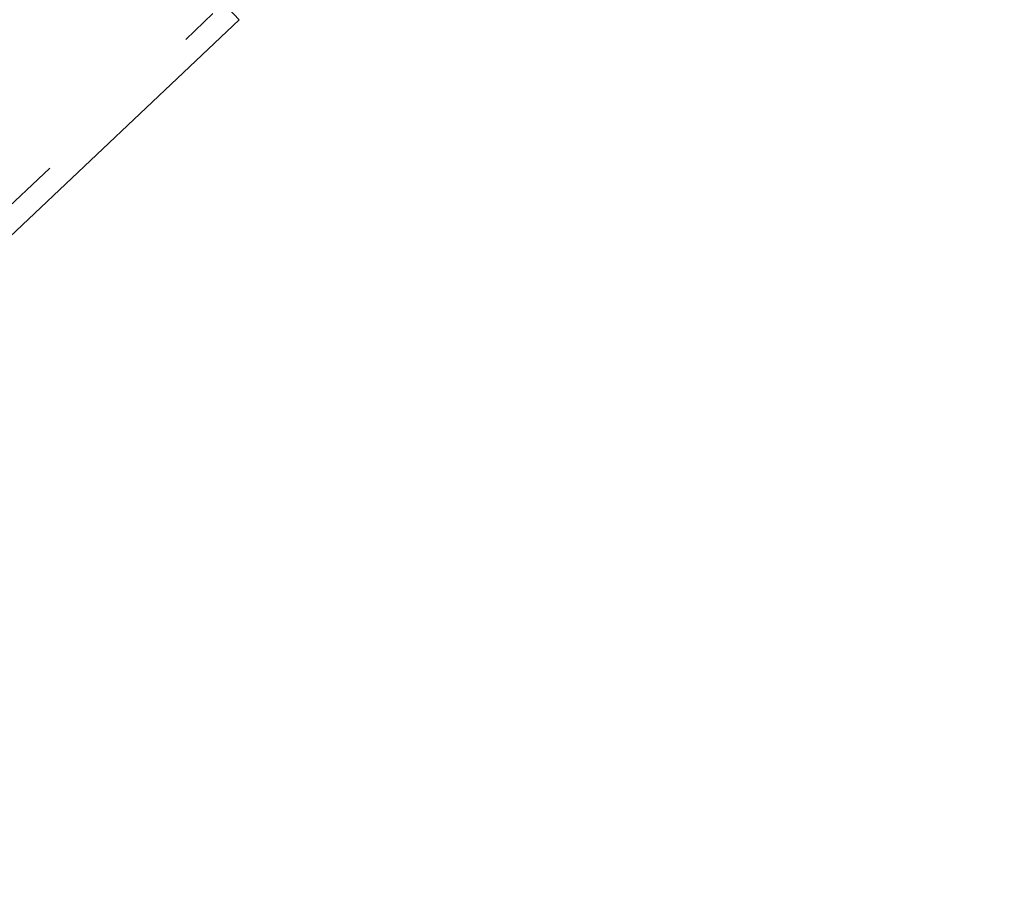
# Model space of a CAD drawing. Header units: metres. Extents: x 104098 to 104607, y 427853 to 428230.
# Tile 104 of 147: x 104264.686 to 104265.343, y 428140.267 to 428140.849. Entities that reach past the tile are written whole.
import ezdxf

# ---------------------------------------------------------------- set-up
doc = ezdxf.new("R2010")
doc.units = ezdxf.units.M
doc.linetypes.add('DASHED2', pattern=[0.375, 0.25, -0.125])

# ---------------------------------------------------------------- blocks, each defined once
blk = doc.blocks.new('school2')
at = {"color": 252, "linetype": 'DASHED2'}
for p, q in [((107993.50654, 456625.01065), (107993.90654, 456625.01065)), ((107993.91654, 456624.99565), (107993.91654, 456625.01065)), ((107993.91654, 456624.99565), (107993.49654, 456624.99565))]:
    blk.add_line(p, q, dxfattribs=at)
for centre, radius, start, end in [((107963.17603, 457111.12702), 478.54219, 270.1284714, 276.2285906), ((107963.17603, 457111.12702), 478.54219, 270.1284714, 276.2285906), ((107963.17601, 457111.12743), 478.64259, 270.1284689, 276.2273077), ((107963.17601, 457111.12743), 480.89259, 270.1284689, 276.198617)]:
    blk.add_arc(centre, radius, start, end, dxfattribs=at)

msp = doc.modelspace()

# ---------------------------------------------------------------- block references
at = {"rotation": 43.40342385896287}
msp.add_blockref('school2', (339564.77906, 22181.48215), dxfattribs=at)

doc.saveas('drawing.dxf')
